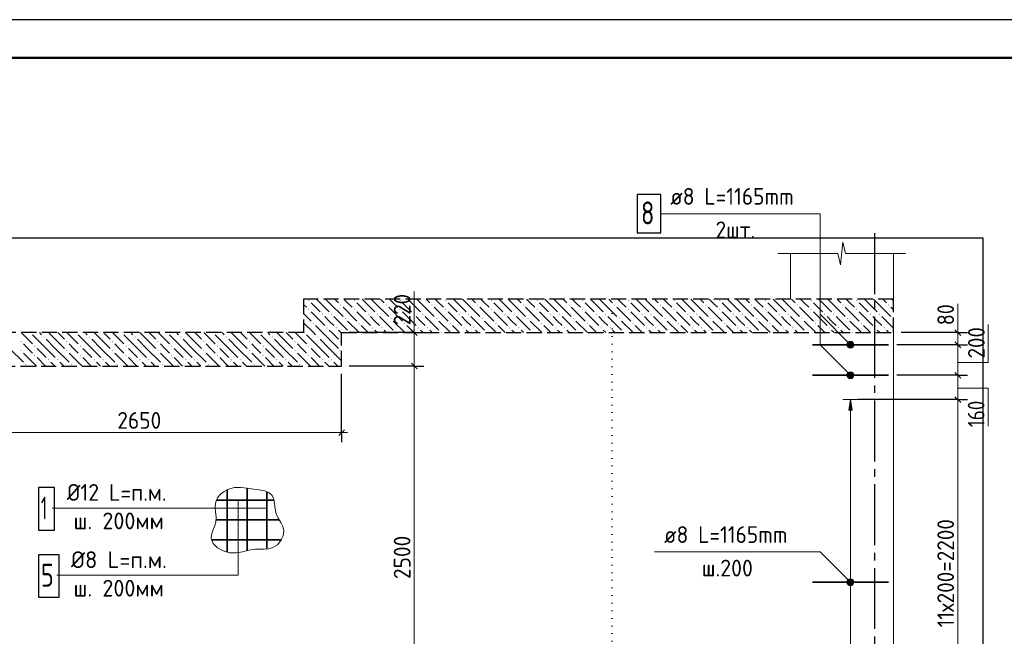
# Model space of a CAD drawing. Header units: millimetres. Extents: x 0 to 59400, y 0 to 42000.
# Tile 20 of 37: x 17603 to 30540, y 33901 to 42000. Entities that reach past the tile are written whole.
import ezdxf

# ---------------------------------------------------------------- set-up
doc = ezdxf.new("R2010")
doc.units = ezdxf.units.MM
for name, pattern in [('______2', [270, 200, -70]), ('______5', [1100, 800, -100, 100, -100]), ('______9', [100, 0, -100])]:
    doc.linetypes.add(name, pattern=pattern)
for name, color, linetype, lineweight in [('Standard', 7, 'Continuous', 25), ('ЖБ Перекрытие верхний уровень', 7, '______2', 25), ('ЖБ Перекрытие нижний уровень с отделкой', 7, '______2', 25), ('Позиционная метка линия выноска', 7, 'Continuous', 13), ('Позиционная метка номер позиции', 7, 'Continuous', 13), ('Размерная линия_ общее', 7, 'Continuous', 13), ('Сечения символ', 7, 'Continuous', 25), ('Стена обрамление П-обр.', 7, 'Continuous', 35)]:
    doc.layers.add(name, color=color, linetype=linetype, lineweight=lineweight)
doc.layers.add('Оси', color=7, linetype='______5')
doc.layers.add('Размерная выноска', color=7, linetype='Continuous')
doc.styles.add('ISOCPEUR', font='txt')

msp = doc.modelspace()

# ---------------------------------------------------------------- hatches: boundary and pattern name
at = {"layer": 'ЖБ Перекрытие верхний уровень', "linetype": 'Continuous', "lineweight": 18, "transparency": 33554687}
for points in [[(21395, 38312), (21401, 38318), (21408, 38312), (21401, 38305)], [(21995, 38312), (22001, 38318), (22008, 38312), (22001, 38305)], [(22595, 38312), (22601, 38318), (22608, 38312), (22601, 38305)], [(23195, 38312), (23201, 38318), (23208, 38312), (23201, 38305)], [(23795, 38312), (23801, 38318), (23808, 38312), (23801, 38305)], [(24395, 38312), (24401, 38318), (24408, 38312), (24401, 38305)], [(24995, 38312), (25001, 38318), (25008, 38312), (25001, 38305)], [(25595, 38312), (25601, 38318), (25608, 38312), (25601, 38305)], [(26195, 38312), (26201, 38318), (26208, 38312), (26201, 38305)], [(26795, 38312), (26801, 38318), (26808, 38312), (26801, 38305)], [(27395, 38312), (27401, 38318), (27408, 38312), (27401, 38305)], [(27995, 38312), (28001, 38318), (28008, 38312), (28001, 38305)], [(28595, 38312), (28601, 38318), (28608, 38312), (28601, 38305)], [(21395, 38192), (21401, 38198), (21408, 38192), (21401, 38185)], [(21815, 38252), (21821, 38258), (21828, 38252), (21821, 38245)], [(21995, 38192), (22001, 38198), (22008, 38192), (22001, 38185)], [(22415, 38252), (22421, 38258), (22428, 38252), (22421, 38245)], [(22595, 38192), (22601, 38198), (22608, 38192), (22601, 38185)], [(23015, 38252), (23021, 38258), (23028, 38252), (23021, 38245)], [(23195, 38192), (23201, 38198), (23208, 38192), (23201, 38185)], [(23615, 38252), (23621, 38258), (23628, 38252), (23621, 38245)], [(23795, 38192), (23801, 38198), (23808, 38192), (23801, 38185)], [(24215, 38252), (24221, 38258), (24228, 38252), (24221, 38245)], [(24395, 38192), (24401, 38198), (24408, 38192), (24401, 38185)], [(24815, 38252), (24821, 38258), (24828, 38252), (24821, 38245)], [(24995, 38192), (25001, 38198), (25008, 38192), (25001, 38185)], [(25415, 38252), (25421, 38258), (25428, 38252), (25421, 38245)], [(25595, 38192), (25601, 38198), (25608, 38192), (25601, 38185)], [(26015, 38252), (26021, 38258), (26028, 38252), (26021, 38245)], [(26195, 38192), (26201, 38198), (26208, 38192), (26201, 38185)], [(26615, 38252), (26621, 38258), (26628, 38252), (26621, 38245)], [(26795, 38192), (26801, 38198), (26808, 38192), (26801, 38185)], [(27215, 38252), (27221, 38258), (27228, 38252), (27221, 38245)], [(27395, 38192), (27401, 38198), (27408, 38192), (27401, 38185)], [(27815, 38252), (27821, 38258), (27828, 38252), (27821, 38245)], [(27995, 38192), (28001, 38198), (28008, 38192), (28001, 38185)], [(28415, 38252), (28421, 38258), (28428, 38252), (28421, 38245)], [(28595, 38192), (28601, 38198), (28608, 38192), (28601, 38185)], [(29015, 38252), (29021, 38258), (29028, 38252), (29021, 38245)], [(21575, 38132), (21581, 38138), (21588, 38132), (21581, 38125)], [(21695, 38132), (21701, 38138), (21708, 38132), (21701, 38125)], [(21875, 38072), (21881, 38078), (21888, 38072), (21881, 38065)], [(22175, 38132), (22181, 38138), (22188, 38132), (22181, 38125)], [(22295, 38132), (22301, 38138), (22308, 38132), (22301, 38125)], [(22475, 38072), (22481, 38078), (22488, 38072), (22481, 38065)], [(22775, 38132), (22781, 38138), (22788, 38132), (22781, 38125)], [(22895, 38132), (22901, 38138), (22908, 38132), (22901, 38125)], [(23075, 38072), (23081, 38078), (23088, 38072), (23081, 38065)], [(23375, 38132), (23381, 38138), (23388, 38132), (23381, 38125)], [(23495, 38132), (23501, 38138), (23508, 38132), (23501, 38125)], [(23675, 38072), (23681, 38078), (23688, 38072), (23681, 38065)], [(23975, 38132), (23981, 38138), (23988, 38132), (23981, 38125)], [(24095, 38132), (24101, 38138), (24108, 38132), (24101, 38125)], [(24275, 38072), (24281, 38078), (24288, 38072), (24281, 38065)], [(24575, 38132), (24581, 38138), (24588, 38132), (24581, 38125)], [(24695, 38132), (24701, 38138), (24708, 38132), (24701, 38125)], [(24875, 38072), (24881, 38078), (24888, 38072), (24881, 38065)], [(25175, 38132), (25181, 38138), (25188, 38132), (25181, 38125)], [(25295, 38132), (25301, 38138), (25308, 38132), (25301, 38125)], [(25475, 38072), (25481, 38078), (25488, 38072), (25481, 38065)], [(25775, 38132), (25781, 38138), (25788, 38132), (25781, 38125)], [(25895, 38132), (25901, 38138), (25908, 38132), (25901, 38125)], [(26075, 38072), (26081, 38078), (26088, 38072), (26081, 38065)], [(26375, 38132), (26381, 38138), (26388, 38132), (26381, 38125)], [(26495, 38132), (26501, 38138), (26508, 38132), (26501, 38125)], [(26675, 38072), (26681, 38078), (26688, 38072), (26681, 38065)], [(26975, 38132), (26981, 38138), (26988, 38132), (26981, 38125)], [(27095, 38132), (27101, 38138), (27108, 38132), (27101, 38125)], [(27275, 38072), (27281, 38078), (27288, 38072), (27281, 38065)], [(27575, 38132), (27581, 38138), (27588, 38132), (27581, 38125)], [(27695, 38132), (27701, 38138), (27708, 38132), (27701, 38125)], [(27875, 38072), (27881, 38078), (27888, 38072), (27881, 38065)], [(28175, 38132), (28181, 38138), (28188, 38132), (28181, 38125)], [(28295, 38132), (28301, 38138), (28308, 38132), (28301, 38125)], [(28475, 38072), (28481, 38078), (28488, 38072), (28481, 38065)], [(28775, 38132), (28781, 38138), (28788, 38132), (28781, 38125)], [(28895, 38132), (28901, 38138), (28908, 38132), (28901, 38125)], [(29075, 38072), (29081, 38078), (29083, 38076), (29083, 38067), (29081, 38065)], [(21455, 38012), (21461, 38018), (21468, 38012), (21461, 38005)], [(21635, 37952), (21641, 37958), (21648, 37952), (21641, 37945)], [(21755, 37952), (21761, 37958), (21768, 37952), (21761, 37945)], [(22055, 38012), (22061, 38018), (22068, 38012), (22061, 38005)], [(22235, 37952), (22241, 37958), (22248, 37952), (22241, 37945)], [(22355, 37952), (22361, 37958), (22368, 37952), (22361, 37945)], [(22655, 38012), (22661, 38018), (22668, 38012), (22661, 38005)], [(22835, 37952), (22841, 37958), (22848, 37952), (22841, 37945)], [(22955, 37952), (22961, 37958), (22968, 37952), (22961, 37945)], [(23255, 38012), (23261, 38018), (23268, 38012), (23261, 38005)], [(23435, 37952), (23441, 37958), (23448, 37952), (23441, 37945)], [(23555, 37952), (23561, 37958), (23568, 37952), (23561, 37945)], [(23855, 38012), (23861, 38018), (23868, 38012), (23861, 38005)], [(24035, 37952), (24041, 37958), (24048, 37952), (24041, 37945)], [(24155, 37952), (24161, 37958), (24168, 37952), (24161, 37945)], [(24455, 38012), (24461, 38018), (24468, 38012), (24461, 38005)], [(24635, 37952), (24641, 37958), (24648, 37952), (24641, 37945)], [(24755, 37952), (24761, 37958), (24768, 37952), (24761, 37945)], [(25055, 38012), (25061, 38018), (25068, 38012), (25061, 38005)], [(25235, 37952), (25241, 37958), (25248, 37952), (25241, 37945)], [(25355, 37952), (25361, 37958), (25368, 37952), (25361, 37945)], [(25655, 38012), (25661, 38018), (25668, 38012), (25661, 38005)], [(25835, 37952), (25841, 37958), (25848, 37952), (25841, 37945)], [(25955, 37952), (25961, 37958), (25968, 37952), (25961, 37945)], [(26255, 38012), (26261, 38018), (26268, 38012), (26261, 38005)], [(26435, 37952), (26441, 37958), (26448, 37952), (26441, 37945)], [(26555, 37952), (26561, 37958), (26568, 37952), (26561, 37945)], [(26855, 38012), (26861, 38018), (26868, 38012), (26861, 38005)], [(27035, 37952), (27041, 37958), (27048, 37952), (27041, 37945)], [(27155, 37952), (27161, 37958), (27168, 37952), (27161, 37945)], [(27455, 38012), (27461, 38018), (27468, 38012), (27461, 38005)], [(27635, 37952), (27641, 37958), (27648, 37952), (27641, 37945)], [(27755, 37952), (27761, 37958), (27768, 37952), (27761, 37945)], [(28055, 38012), (28061, 38018), (28068, 38012), (28061, 38005)], [(28235, 37952), (28241, 37958), (28248, 37952), (28241, 37945)], [(28355, 37952), (28361, 37958), (28368, 37952), (28361, 37945)], [(28655, 38012), (28661, 38018), (28668, 38012), (28661, 38005)], [(28835, 37952), (28841, 37958), (28848, 37952), (28841, 37945)], [(28955, 37952), (28961, 37958), (28968, 37952), (28961, 37945)], [(21335, 37892), (21341, 37898), (21348, 37892), (21346, 37890), (21336, 37890)], [(21935, 37892), (21941, 37898), (21948, 37892), (21946, 37890), (21936, 37890)], [(22535, 37892), (22541, 37898), (22548, 37892), (22546, 37890), (22536, 37890)], [(23135, 37892), (23141, 37898), (23148, 37892), (23146, 37890), (23136, 37890)], [(23735, 37892), (23741, 37898), (23748, 37892), (23746, 37890), (23736, 37890)], [(24335, 37892), (24341, 37898), (24348, 37892), (24346, 37890), (24336, 37890)], [(24935, 37892), (24941, 37898), (24948, 37892), (24946, 37890), (24936, 37890)], [(25535, 37892), (25541, 37898), (25548, 37892), (25546, 37890), (25536, 37890)], [(26135, 37892), (26141, 37898), (26148, 37892), (26146, 37890), (26136, 37890)], [(26735, 37892), (26741, 37898), (26748, 37892), (26746, 37890), (26736, 37890)], [(27335, 37892), (27341, 37898), (27348, 37892), (27346, 37890), (27336, 37890)], [(27935, 37892), (27941, 37898), (27948, 37892), (27946, 37890), (27936, 37890)], [(28535, 37892), (28541, 37898), (28548, 37892), (28546, 37890), (28536, 37890)]]:
    msp.add_hatch(color=7, dxfattribs=at).paths.add_polyline_path(points, flags=16)
at = {"layer": 'ЖБ Перекрытие нижний уровень с отделкой', "linetype": 'Continuous', "lineweight": 18, "transparency": 33554687}
for points in [[(17615, 37772), (17621, 37778), (17628, 37772), (17621, 37765)], [(17746, 37890), (17741, 37885), (17736, 37890)], [(17915, 37832), (17921, 37838), (17928, 37832), (17921, 37825)], [(18215, 37772), (18221, 37778), (18228, 37772), (18221, 37765)], [(18346, 37890), (18341, 37885), (18336, 37890)], [(18515, 37832), (18521, 37838), (18528, 37832), (18521, 37825)], [(18815, 37772), (18821, 37778), (18828, 37772), (18821, 37765)], [(18946, 37890), (18941, 37885), (18936, 37890)], [(19115, 37832), (19121, 37838), (19128, 37832), (19121, 37825)], [(19415, 37772), (19421, 37778), (19428, 37772), (19421, 37765)], [(19546, 37890), (19541, 37885), (19536, 37890)], [(19715, 37832), (19721, 37838), (19728, 37832), (19721, 37825)], [(20015, 37772), (20021, 37778), (20028, 37772), (20021, 37765)], [(20146, 37890), (20141, 37885), (20136, 37890)], [(20315, 37832), (20321, 37838), (20328, 37832), (20321, 37825)], [(20615, 37772), (20621, 37778), (20628, 37772), (20621, 37765)], [(20746, 37890), (20741, 37885), (20736, 37890)], [(20915, 37832), (20921, 37838), (20928, 37832), (20921, 37825)], [(21215, 37772), (21221, 37778), (21228, 37772), (21221, 37765)], [(21346, 37890), (21341, 37885), (21336, 37890)], [(21515, 37832), (21521, 37838), (21528, 37832), (21521, 37825)], [(21815, 37772), (21821, 37778), (21828, 37772), (21821, 37765)], [(17615, 37652), (17621, 37658), (17628, 37652), (17621, 37645)], [(17795, 37712), (17801, 37718), (17808, 37712), (17801, 37705)], [(18215, 37652), (18221, 37658), (18228, 37652), (18221, 37645)], [(18395, 37712), (18401, 37718), (18408, 37712), (18401, 37705)], [(18815, 37652), (18821, 37658), (18828, 37652), (18821, 37645)], [(18995, 37712), (19001, 37718), (19008, 37712), (19001, 37705)], [(19415, 37652), (19421, 37658), (19428, 37652), (19421, 37645)], [(19595, 37712), (19601, 37718), (19608, 37712), (19601, 37705)], [(20015, 37652), (20021, 37658), (20028, 37652), (20021, 37645)], [(20195, 37712), (20201, 37718), (20208, 37712), (20201, 37705)], [(20615, 37652), (20621, 37658), (20628, 37652), (20621, 37645)], [(20795, 37712), (20801, 37718), (20808, 37712), (20801, 37705)], [(21215, 37652), (21221, 37658), (21228, 37652), (21221, 37645)], [(21395, 37712), (21401, 37718), (21408, 37712), (21401, 37705)], [(21815, 37652), (21821, 37658), (21828, 37652), (21821, 37645)], [(17795, 37592), (17801, 37598), (17808, 37592), (17801, 37585)], [(17975, 37532), (17981, 37538), (17988, 37532), (17981, 37525)], [(18095, 37532), (18101, 37538), (18108, 37532), (18101, 37525)], [(18395, 37592), (18401, 37598), (18408, 37592), (18401, 37585)], [(18575, 37532), (18581, 37538), (18588, 37532), (18581, 37525)], [(18695, 37532), (18701, 37538), (18708, 37532), (18701, 37525)], [(18995, 37592), (19001, 37598), (19008, 37592), (19001, 37585)], [(19175, 37532), (19181, 37538), (19188, 37532), (19181, 37525)], [(19295, 37532), (19301, 37538), (19308, 37532), (19301, 37525)], [(19595, 37592), (19601, 37598), (19608, 37592), (19601, 37585)], [(19775, 37532), (19781, 37538), (19788, 37532), (19781, 37525)], [(19895, 37532), (19901, 37538), (19908, 37532), (19901, 37525)], [(20195, 37592), (20201, 37598), (20208, 37592), (20201, 37585)], [(20375, 37532), (20381, 37538), (20388, 37532), (20381, 37525)], [(20495, 37532), (20501, 37538), (20508, 37532), (20501, 37525)], [(20795, 37592), (20801, 37598), (20808, 37592), (20801, 37585)], [(20975, 37532), (20981, 37538), (20988, 37532), (20981, 37525)], [(21095, 37532), (21101, 37538), (21108, 37532), (21101, 37525)], [(21395, 37592), (21401, 37598), (21408, 37592), (21401, 37585)], [(21575, 37532), (21581, 37538), (21588, 37532), (21581, 37525)], [(21695, 37532), (21701, 37538), (21708, 37532), (21701, 37525)], [(17675, 37472), (17681, 37478), (17688, 37472), (17681, 37465)], [(18275, 37472), (18281, 37478), (18288, 37472), (18281, 37465)], [(18875, 37472), (18881, 37478), (18888, 37472), (18881, 37465)], [(19475, 37472), (19481, 37478), (19488, 37472), (19481, 37465)], [(20075, 37472), (20081, 37478), (20088, 37472), (20081, 37465)], [(20675, 37472), (20681, 37478), (20688, 37472), (20681, 37465)], [(21275, 37472), (21281, 37478), (21288, 37472), (21281, 37465)]]:
    msp.add_hatch(color=7, dxfattribs=at).paths.add_polyline_path(points, flags=16)
at = {"layer": 'Позиционная метка линия выноска', "linetype": 'Continuous', "lineweight": 13, "transparency": 33554687}
for points in [[(28476, 37741), (28507, 37773), (28487, 37762)], [(28507, 37773), (28476, 37741), (28476, 37718)], [(28507, 37773), (28476, 37718), (28530, 37773)], [(28530, 37773), (28476, 37718), (28487, 37698)], [(28530, 37773), (28487, 37698), (28551, 37762)], [(28551, 37762), (28487, 37698), (28507, 37687)], [(28551, 37762), (28507, 37687), (28562, 37741)], [(28562, 37741), (28507, 37687), (28530, 37687)], [(28562, 37741), (28530, 37687), (28562, 37718)], [(28562, 37718), (28530, 37687), (28551, 37698)], [(28476, 37341), (28507, 37373), (28487, 37362)], [(28507, 37373), (28476, 37341), (28476, 37318)], [(28507, 37373), (28476, 37318), (28530, 37373)], [(28530, 37373), (28476, 37318), (28487, 37298)], [(28530, 37373), (28487, 37298), (28551, 37362)], [(28551, 37362), (28487, 37298), (28507, 37287)], [(28551, 37362), (28507, 37287), (28562, 37341)], [(28562, 37341), (28507, 37287), (28530, 37287)], [(28562, 37341), (28530, 37287), (28562, 37318)], [(28562, 37318), (28530, 37287), (28551, 37298)], [(28476, 34621), (28507, 34653), (28487, 34642)], [(28507, 34653), (28476, 34621), (28476, 34598)], [(28507, 34653), (28476, 34598), (28530, 34653)], [(28530, 34653), (28476, 34598), (28487, 34578)], [(28530, 34653), (28487, 34578), (28551, 34642)], [(28551, 34642), (28487, 34578), (28507, 34567)], [(28551, 34642), (28507, 34567), (28562, 34621)], [(28562, 34621), (28507, 34567), (28530, 34567)], [(28562, 34621), (28530, 34567), (28562, 34598)], [(28562, 34598), (28530, 34567), (28551, 34578)]]:
    msp.add_hatch(color=7, dxfattribs=at).paths.add_polyline_path(points)
at = {"layer": 'Стена обрамление П-обр.', "linetype": 'Continuous', "lineweight": 13, "transparency": 33554687}
msp.add_hatch(color=7, dxfattribs=at).paths.add_polyline_path([(28539, 36870), (28519, 37010), (28499, 36870)])

# ---------------------------------------------------------------- linework, layer by layer
at = {"layer": 'Standard', "color": 7, "linetype": 'Continuous', "lineweight": 13, "transparency": 33554687}
for p, q in [((28387, 38780), (28420, 39080)), ((28420, 39080), (28454, 38930)), ((27564, 38930), (28353, 38930)), ((28353, 38930), (28387, 38780)), ((28454, 38930), (29244, 38930)), ((29244, 38930), (29244, 38930)), ((29930, 37890), (29930, 37965)), ((29930, 37730), (29930, 37330)), ((29930, 37330), (29930, 37010)), ((29930, 37010), (29930, 32610))]:
    msp.add_line(p, q, dxfattribs=at)
at = {"layer": 'Standard', "color": 7, "linetype": 'Continuous', "lineweight": 18, "transparency": 33554687}
for p, q in [((27733, 38930), (27733, 38330)), ((27733, 38330), (27733, 38930)), ((29083, 38930), (29083, 38330)), ((29083, 37890), (29083, 32450))]:
    msp.add_line(p, q, dxfattribs=at)
at = {"layer": 'Standard', "color": 7, "linetype": 'Continuous', "lineweight": 25, "transparency": 33554687}
for p, q in [((29892, 37927), (29967, 37852)), ((29892, 37767), (29967, 37692)), ((29892, 37367), (29967, 37292)), ((29892, 37047), (29967, 36972))]:
    msp.add_line(p, q, dxfattribs=at)
at = {"layer": 'Standard', "color": 7, "linetype": 'Continuous', "lineweight": -3, "transparency": 33554687}
for p, q in [((29930, 37890), (29805, 37890)), ((29930, 37890), (30055, 37890)), ((29930, 37730), (29805, 37730)), ((29930, 37730), (30055, 37730)), ((29930, 37330), (29805, 37330)), ((29930, 37330), (30055, 37330)), ((29930, 37010), (29805, 37010)), ((29930, 37010), (30055, 37010))]:
    msp.add_line(p, q, dxfattribs=at)
at = {"layer": 'Standard', "color": 7, "linetype": 'Continuous', "lineweight": 25, "transparency": 33554687}
msp.add_lwpolyline([(0, 0), (59400, 0), (59400, 42000), (0, 42000), (0, 0)], close=True, dxfattribs=at)
at = {"layer": 'Standard', "color": 7, "linetype": 'Continuous', "lineweight": 50, "transparency": 33554687}
msp.add_lwpolyline([(2000, 41500), (58900, 41500), (58900, 500), (2000, 500), (2000, 41500)], close=True, dxfattribs=at)
at = {"layer": 'Standard', "color": 7, "linetype": 'Continuous', "lineweight": 13, "transparency": 33554687}
for points in [[(58900, 41500), (2000, 41500), (2000, 500), (58900, 500), (58900, 41500)], [(29930, 37890), (29930, 37882), (29930, 37882), (29930, 37835), (29930, 37835), (29930, 37747), (29930, 37747), (29930, 37730)]]:
    msp.add_lwpolyline(points, dxfattribs=at)
at = {"layer": 'Standard', "color": 254, "linetype": 'Continuous', "lineweight": -3, "true_color": 0xc4c4ff, "transparency": 33554687}
msp.add_lwpolyline([(5452, 31450), (30263, 31450), (30263, 39130), (5452, 39130), (5452, 31450)], dxfattribs=at)
at = {"layer": 'Standard', "color": 7, "linetype": 'Continuous', "lineweight": -3, "transparency": 33554687}
for points in [[(29930, 37890), (29913, 37890), (29913, 37890), (29913, 37890), (29913, 37890), (29183, 37890)], [(29930, 37730), (29913, 37730), (29913, 37730), (29913, 37730), (29913, 37730), (29127, 37730)], [(29930, 37330), (29913, 37330), (29913, 37330), (29913, 37330), (29913, 37330), (29127, 37330)], [(29930, 37010), (29913, 37010), (29913, 37010), (29913, 37010), (29913, 37010), (28619, 37010)]]:
    msp.add_lwpolyline(points, dxfattribs=at)
at = {"layer": 'ЖБ Перекрытие верхний уровень', "color": 7, "linetype": '______2', "lineweight": 25, "transparency": 33554687}
for p, q in [((21333, 38330), (21333, 37890)), ((29083, 38330), (21333, 38330)), ((29083, 37890), (29083, 38330)), ((21833, 37890), (29083, 37890))]:
    msp.add_line(p, q, dxfattribs=at)
at = {"layer": 'ЖБ Перекрытие верхний уровень', "color": 9, "linetype": 'Continuous', "lineweight": 18, "true_color": 0xc7c7c7, "transparency": 33554687}
for p, q in [((21551, 38282), (21503, 38330)), ((21623, 38330), (21671, 38282)), ((21743, 38330), (21791, 38282)), ((21911, 38282), (21863, 38330)), ((22151, 38282), (22103, 38330)), ((22223, 38330), (22271, 38282)), ((22343, 38330), (22391, 38282)), ((22511, 38282), (22463, 38330)), ((22751, 38282), (22703, 38330)), ((22823, 38330), (22871, 38282)), ((22943, 38330), (22991, 38282)), ((23111, 38282), (23063, 38330)), ((23351, 38282), (23303, 38330)), ((23423, 38330), (23471, 38282)), ((23543, 38330), (23591, 38282)), ((23711, 38282), (23663, 38330)), ((23951, 38282), (23903, 38330)), ((24023, 38330), (24071, 38282)), ((24143, 38330), (24191, 38282)), ((24311, 38282), (24263, 38330)), ((24551, 38282), (24503, 38330)), ((24623, 38330), (24671, 38282)), ((24743, 38330), (24791, 38282)), ((24911, 38282), (24863, 38330)), ((25151, 38282), (25103, 38330)), ((25223, 38330), (25271, 38282)), ((25343, 38330), (25391, 38282)), ((25511, 38282), (25463, 38330)), ((25751, 38282), (25703, 38330)), ((25823, 38330), (25871, 38282)), ((25943, 38330), (25991, 38282)), ((26111, 38282), (26063, 38330)), ((26351, 38282), (26303, 38330)), ((26423, 38330), (26471, 38282)), ((26543, 38330), (26591, 38282)), ((26711, 38282), (26663, 38330)), ((26951, 38282), (26903, 38330)), ((27023, 38330), (27071, 38282)), ((27143, 38330), (27191, 38282)), ((27311, 38282), (27263, 38330)), ((27551, 38282), (27503, 38330)), ((27623, 38330), (27671, 38282)), ((27743, 38330), (27791, 38282)), ((27911, 38282), (27863, 38330)), ((28151, 38282), (28103, 38330)), ((28223, 38330), (28271, 38282)), ((28343, 38330), (28391, 38282)), ((28511, 38282), (28463, 38330)), ((28751, 38282), (28703, 38330)), ((28823, 38330), (28871, 38282)), ((28943, 38330), (28991, 38282)), ((29083, 38309), (29063, 38330)), ((21371, 38222), (21333, 38260)), ((21431, 38282), (21551, 38162)), ((21551, 38282), (21671, 38162)), ((21671, 38282), (21851, 38102)), ((21851, 38222), (22031, 38042)), ((21971, 38222), (21911, 38282)), ((22031, 38282), (22151, 38162)), ((22151, 38282), (22271, 38162)), ((22271, 38282), (22451, 38102)), ((22451, 38222), (22631, 38042)), ((22571, 38222), (22511, 38282)), ((22631, 38282), (22751, 38162)), ((22751, 38282), (22871, 38162)), ((22871, 38282), (23051, 38102)), ((23051, 38222), (23231, 38042)), ((23171, 38222), (23111, 38282)), ((23231, 38282), (23351, 38162)), ((23351, 38282), (23471, 38162)), ((23471, 38282), (23651, 38102)), ((23651, 38222), (23831, 38042)), ((23771, 38222), (23711, 38282)), ((23831, 38282), (23951, 38162)), ((23951, 38282), (24071, 38162)), ((24071, 38282), (24251, 38102)), ((24251, 38222), (24431, 38042)), ((24371, 38222), (24311, 38282)), ((24431, 38282), (24551, 38162)), ((24551, 38282), (24671, 38162)), ((24671, 38282), (24851, 38102)), ((24851, 38222), (25031, 38042)), ((24971, 38222), (24911, 38282)), ((25031, 38282), (25151, 38162)), ((25151, 38282), (25271, 38162)), ((25271, 38282), (25451, 38102)), ((25451, 38222), (25631, 38042)), ((25571, 38222), (25511, 38282)), ((25631, 38282), (25751, 38162)), ((25751, 38282), (25871, 38162)), ((25871, 38282), (26051, 38102)), ((26051, 38222), (26231, 38042)), ((26171, 38222), (26111, 38282)), ((26231, 38282), (26351, 38162)), ((26351, 38282), (26471, 38162)), ((26471, 38282), (26651, 38102)), ((26651, 38222), (26831, 38042)), ((26771, 38222), (26711, 38282)), ((26831, 38282), (26951, 38162)), ((26951, 38282), (27071, 38162)), ((27071, 38282), (27251, 38102)), ((27251, 38222), (27431, 38042)), ((27371, 38222), (27311, 38282)), ((27431, 38282), (27551, 38162)), ((27551, 38282), (27671, 38162)), ((27671, 38282), (27851, 38102)), ((27851, 38222), (28031, 38042)), ((27971, 38222), (27911, 38282)), ((28031, 38282), (28151, 38162)), ((28151, 38282), (28271, 38162)), ((28271, 38282), (28451, 38102)), ((28451, 38222), (28631, 38042)), ((28571, 38222), (28511, 38282)), ((28631, 38282), (28751, 38162)), ((28751, 38282), (28871, 38162)), ((28871, 38282), (29051, 38102)), ((29051, 38222), (29083, 38189)), ((21333, 38140), (21431, 38042)), ((21431, 38162), (21611, 37982)), ((21671, 38042), (21611, 38102)), ((21731, 37982), (21671, 38042)), ((21731, 38102), (21911, 37922)), ((21911, 38042), (22063, 37890)), ((22031, 38162), (22211, 37982)), ((22271, 38042), (22211, 38102)), ((22331, 37982), (22271, 38042)), ((22331, 38102), (22511, 37922)), ((22511, 38042), (22663, 37890)), ((22631, 38162), (22811, 37982)), ((22871, 38042), (22811, 38102)), ((22931, 37982), (22871, 38042)), ((22931, 38102), (23111, 37922)), ((23111, 38042), (23263, 37890)), ((23231, 38162), (23411, 37982)), ((23471, 38042), (23411, 38102)), ((23531, 37982), (23471, 38042)), ((23531, 38102), (23711, 37922)), ((23711, 38042), (23863, 37890)), ((23831, 38162), (24011, 37982)), ((24071, 38042), (24011, 38102)), ((24131, 37982), (24071, 38042)), ((24131, 38102), (24311, 37922)), ((24311, 38042), (24463, 37890)), ((24431, 38162), (24611, 37982)), ((24671, 38042), (24611, 38102)), ((24731, 37982), (24671, 38042)), ((24731, 38102), (24911, 37922)), ((24911, 38042), (25063, 37890)), ((25031, 38162), (25211, 37982)), ((25271, 38042), (25211, 38102)), ((25331, 37982), (25271, 38042)), ((25331, 38102), (25511, 37922)), ((25511, 38042), (25663, 37890)), ((25631, 38162), (25811, 37982)), ((25871, 38042), (25811, 38102)), ((25931, 37982), (25871, 38042)), ((25931, 38102), (26111, 37922)), ((26111, 38042), (26263, 37890)), ((26231, 38162), (26411, 37982)), ((26471, 38042), (26411, 38102)), ((26531, 37982), (26471, 38042)), ((26531, 38102), (26711, 37922)), ((26711, 38042), (26863, 37890)), ((26831, 38162), (27011, 37982)), ((27071, 38042), (27011, 38102)), ((27131, 37982), (27071, 38042)), ((27131, 38102), (27311, 37922)), ((27311, 38042), (27463, 37890)), ((27431, 38162), (27611, 37982)), ((27671, 38042), (27611, 38102)), ((27731, 37982), (27671, 38042)), ((27731, 38102), (27911, 37922)), ((27911, 38042), (28063, 37890)), ((28031, 38162), (28211, 37982)), ((28271, 38042), (28211, 38102)), ((28331, 37982), (28271, 38042)), ((28331, 38102), (28511, 37922)), ((28511, 38042), (28663, 37890)), ((28631, 38162), (28811, 37982)), ((28871, 38042), (28811, 38102)), ((28931, 37982), (28871, 38042)), ((28931, 38102), (29083, 37949)), ((21333, 38020), (21463, 37890)), ((21583, 37890), (21491, 37982)), ((21671, 37922), (21703, 37890)), ((21791, 37922), (21823, 37890)), ((22183, 37890), (22091, 37982)), ((22271, 37922), (22303, 37890)), ((22391, 37922), (22423, 37890)), ((22783, 37890), (22691, 37982)), ((22871, 37922), (22903, 37890)), ((22991, 37922), (23023, 37890)), ((23383, 37890), (23291, 37982)), ((23471, 37922), (23503, 37890)), ((23591, 37922), (23623, 37890)), ((23983, 37890), (23891, 37982)), ((24071, 37922), (24103, 37890)), ((24191, 37922), (24223, 37890)), ((24583, 37890), (24491, 37982)), ((24671, 37922), (24703, 37890)), ((24791, 37922), (24823, 37890)), ((25183, 37890), (25091, 37982)), ((25271, 37922), (25303, 37890)), ((25391, 37922), (25423, 37890)), ((25783, 37890), (25691, 37982)), ((25871, 37922), (25903, 37890)), ((25991, 37922), (26023, 37890)), ((26383, 37890), (26291, 37982)), ((26471, 37922), (26503, 37890)), ((26591, 37922), (26623, 37890)), ((26983, 37890), (26891, 37982)), ((27071, 37922), (27103, 37890)), ((27191, 37922), (27223, 37890)), ((27583, 37890), (27491, 37982)), ((27671, 37922), (27703, 37890)), ((27791, 37922), (27823, 37890)), ((28183, 37890), (28091, 37982)), ((28271, 37922), (28303, 37890)), ((28391, 37922), (28423, 37890)), ((28783, 37890), (28691, 37982)), ((28871, 37922), (28903, 37890)), ((28991, 37922), (29023, 37890))]:
    msp.add_line(p, q, dxfattribs=at)
at = {"layer": 'ЖБ Перекрытие нижний уровень с отделкой', "color": 7, "linetype": '______2', "lineweight": 25, "transparency": 33554687}
for p, q in [((21333, 37890), (16533, 37890)), ((21833, 37450), (21833, 37890)), ((16533, 37450), (21833, 37450))]:
    msp.add_line(p, q, dxfattribs=at)
at = {"layer": 'ЖБ Перекрытие нижний уровень с отделкой', "color": 9, "linetype": 'Continuous', "lineweight": 18, "true_color": 0xc7c7c7, "transparency": 33554687}
for p, q in [((17623, 37890), (17771, 37742)), ((17951, 37682), (17771, 37862)), ((17863, 37890), (17891, 37862)), ((17951, 37802), (18071, 37682)), ((18071, 37802), (17983, 37890)), ((18071, 37802), (18191, 37682)), ((18103, 37890), (18191, 37802)), ((18223, 37890), (18371, 37742)), ((18551, 37682), (18371, 37862)), ((18463, 37890), (18491, 37862)), ((18551, 37802), (18671, 37682)), ((18671, 37802), (18583, 37890)), ((18671, 37802), (18791, 37682)), ((18703, 37890), (18791, 37802)), ((18823, 37890), (18971, 37742)), ((19151, 37682), (18971, 37862)), ((19063, 37890), (19091, 37862)), ((19151, 37802), (19271, 37682)), ((19271, 37802), (19183, 37890)), ((19271, 37802), (19391, 37682)), ((19303, 37890), (19391, 37802)), ((19423, 37890), (19571, 37742)), ((19751, 37682), (19571, 37862)), ((19663, 37890), (19691, 37862)), ((19751, 37802), (19871, 37682)), ((19871, 37802), (19783, 37890)), ((19871, 37802), (19991, 37682)), ((19903, 37890), (19991, 37802)), ((20023, 37890), (20171, 37742)), ((20351, 37682), (20171, 37862)), ((20263, 37890), (20291, 37862)), ((20351, 37802), (20471, 37682)), ((20471, 37802), (20383, 37890)), ((20471, 37802), (20591, 37682)), ((20503, 37890), (20591, 37802)), ((20623, 37890), (20771, 37742)), ((20951, 37682), (20771, 37862)), ((20863, 37890), (20891, 37862)), ((20951, 37802), (21071, 37682)), ((21071, 37802), (20983, 37890)), ((21071, 37802), (21191, 37682)), ((21103, 37890), (21191, 37802)), ((21223, 37890), (21371, 37742)), ((21551, 37682), (21371, 37862)), ((21463, 37890), (21491, 37862)), ((21551, 37802), (21671, 37682)), ((21671, 37802), (21583, 37890)), ((21671, 37802), (21791, 37682)), ((21703, 37890), (21791, 37802)), ((21823, 37890), (21833, 37880)), ((17471, 37682), (17651, 37502)), ((17711, 37682), (17651, 37742)), ((17771, 37622), (17711, 37682)), ((17831, 37682), (17951, 37562)), ((17951, 37682), (18071, 37562)), ((18071, 37682), (18251, 37502)), ((18311, 37682), (18251, 37742)), ((18371, 37622), (18311, 37682)), ((18431, 37682), (18551, 37562)), ((18551, 37682), (18671, 37562)), ((18671, 37682), (18851, 37502)), ((18911, 37682), (18851, 37742)), ((18971, 37622), (18911, 37682)), ((19031, 37682), (19151, 37562)), ((19151, 37682), (19271, 37562)), ((19271, 37682), (19451, 37502)), ((19511, 37682), (19451, 37742)), ((19571, 37622), (19511, 37682)), ((19631, 37682), (19751, 37562)), ((19751, 37682), (19871, 37562)), ((19871, 37682), (20051, 37502)), ((20111, 37682), (20051, 37742)), ((20171, 37622), (20111, 37682)), ((20231, 37682), (20351, 37562)), ((20351, 37682), (20471, 37562)), ((20471, 37682), (20651, 37502)), ((20711, 37682), (20651, 37742)), ((20771, 37622), (20711, 37682)), ((20831, 37682), (20951, 37562)), ((20951, 37682), (21071, 37562)), ((21071, 37682), (21251, 37502)), ((21311, 37682), (21251, 37742)), ((21371, 37622), (21311, 37682)), ((21431, 37682), (21551, 37562)), ((21551, 37682), (21671, 37562)), ((21671, 37682), (21833, 37520)), ((17651, 37622), (17823, 37450)), ((17831, 37562), (17943, 37450)), ((18251, 37622), (18423, 37450)), ((18431, 37562), (18543, 37450)), ((18851, 37622), (19023, 37450)), ((19031, 37562), (19143, 37450)), ((19451, 37622), (19623, 37450)), ((19631, 37562), (19743, 37450)), ((20051, 37622), (20223, 37450)), ((20231, 37562), (20343, 37450)), ((20651, 37622), (20823, 37450)), ((20831, 37562), (20943, 37450)), ((21251, 37622), (21423, 37450)), ((21431, 37562), (21543, 37450)), ((18063, 37450), (18011, 37502)), ((18131, 37502), (18183, 37450)), ((18663, 37450), (18611, 37502)), ((18731, 37502), (18783, 37450)), ((19263, 37450), (19211, 37502)), ((19331, 37502), (19383, 37450)), ((19863, 37450), (19811, 37502)), ((19931, 37502), (19983, 37450)), ((20463, 37450), (20411, 37502)), ((20531, 37502), (20583, 37450)), ((21063, 37450), (21011, 37502)), ((21131, 37502), (21183, 37450)), ((21663, 37450), (21611, 37502)), ((21731, 37502), (21783, 37450))]:
    msp.add_line(p, q, dxfattribs=at)
at = {"layer": 'Оси', "color": 8, "linetype": '______5', "lineweight": -3, "transparency": 33554687}
msp.add_line((28833, 39197), (28833, 30130), dxfattribs=at)
at = {"layer": 'Позиционная метка линия выноска', "color": 7, "linetype": 'Continuous', "lineweight": 13, "transparency": 33554687}
for p, q in [((28487, 37762), (28487, 37762)), ((28487, 37698), (28487, 37698)), ((28551, 37762), (28551, 37762)), ((28551, 37698), (28551, 37698)), ((28487, 37362), (28487, 37362)), ((28487, 37298), (28487, 37298)), ((28551, 37362), (28551, 37362)), ((28551, 37298), (28551, 37298)), ((28487, 34642), (28487, 34642)), ((28487, 34578), (28487, 34578)), ((28551, 34642), (28551, 34642)), ((28551, 34578), (28551, 34578))]:
    msp.add_line(p, q, dxfattribs=at)
for points in [[(26026, 39452), (28119, 39452), (28119, 38130), (28519, 37730)], [(28119, 39052), (28119, 37730), (28519, 37330)], [(25944, 35010), (28119, 35010), (28519, 34610)]]:
    msp.add_lwpolyline(points, dxfattribs=at)
for centre in [(28519, 37730), (28519, 37330), (28519, 34610)]:
    msp.add_circle(centre, 45, dxfattribs=at)
at = {"layer": 'Позиционная метка номер позиции', "color": 7, "linetype": 'Continuous', "lineweight": 35, "transparency": 33554687}
for p, q in [((20592, 35848), (20592, 35025)), ((20331, 35827), (20331, 35004)), ((20852, 35800), (20852, 35047)), ((20188, 35690), (20943, 35690)), ((20183, 35430), (21012, 35430)), ((20121, 35169), (21042, 35169))]:
    msp.add_line(p, q, dxfattribs=at)
at = {"layer": 'Позиционная метка номер позиции', "color": 7, "linetype": 'Continuous', "lineweight": 25, "transparency": 33554687}
for points in [[(17851, 35296), (18061, 35296), (18061, 35856), (17851, 35856), (17851, 35296)], [(17851, 34413), (18121, 34413), (18121, 34973), (17851, 34973), (17851, 34413)]]:
    msp.add_lwpolyline(points, dxfattribs=at)
at = {"layer": 'Позиционная метка номер позиции', "color": 7, "linetype": '______2', "lineweight": 13, "transparency": 33554687}
msp.add_lwpolyline([(20674, 35833), (20590, 35848), (20507, 35857), (20425, 35854), (20346, 35833), (20291, 35805), (20243, 35766), (20204, 35720), (20180, 35667), (20172, 35604), (20177, 35537), (20183, 35469), (20180, 35401), (20163, 35345), (20141, 35289), (20123, 35235), (20118, 35184), (20145, 35119), (20202, 35063), (20278, 35022), (20361, 34998), (20449, 34996), (20532, 35011), (20614, 35031), (20697, 35044), (20757, 35045), (20816, 35045), (20875, 35049), (20931, 35066), (20989, 35104), (21036, 35158), (21066, 35221), (21075, 35285), (21061, 35342), (21032, 35396), (21000, 35451), (20973, 35510), (20958, 35574), (20951, 35640), (20941, 35701), (20920, 35751), (20878, 35788), (20819, 35811), (20750, 35824), (20674, 35833)], dxfattribs=at)
at = {"layer": 'Позиционная метка номер позиции', "color": 7, "linetype": 'Continuous', "lineweight": 13, "transparency": 33554687}
for points in [[(18031, 35586), (19458, 35586), (20852, 35586)], [(18091, 34703), (20474, 34703), (20474, 35690)]]:
    msp.add_lwpolyline(points, dxfattribs=at)
at = {"layer": 'Размерная выноска', "color": 7, "linetype": 'Continuous', "lineweight": 13, "transparency": 33554687}
for p, q in [((22788, 37890), (22788, 38430)), ((29930, 38270), (29930, 37890))]:
    msp.add_line(p, q, dxfattribs=at)
for points in [[(29930, 37498), (30330, 37498), (30330, 37998)], [(29930, 37162), (30330, 37162), (30330, 36662)]]:
    msp.add_lwpolyline(points, dxfattribs=at)
at = {"layer": 'Размерная линия_ общее', "color": 7, "linetype": 'Continuous', "lineweight": 25, "transparency": 33554687}
for p, q in [((22751, 37927), (22826, 37852)), ((22751, 37487), (22826, 37412)), ((21795, 36539), (21870, 36614))]:
    msp.add_line(p, q, dxfattribs=at)
at = {"layer": 'Размерная линия_ общее', "color": 7, "linetype": 'Continuous', "lineweight": 13, "transparency": 33554687}
for p, q in [((22788, 37890), (22788, 37965)), ((22788, 37450), (22788, 32450)), ((16533, 36577), (21833, 36577)), ((21833, 36577), (21908, 36577))]:
    msp.add_line(p, q, dxfattribs=at)
at = {"layer": 'Размерная линия_ общее', "color": 253, "linetype": 'Continuous', "lineweight": -3, "true_color": 0xa0a0a0, "transparency": 33554687}
for p, q in [((22788, 37890), (22663, 37890)), ((22788, 37890), (22913, 37890)), ((22788, 37450), (22663, 37450)), ((22788, 37450), (22913, 37450)), ((21833, 36577), (21833, 37350)), ((21833, 36577), (21833, 36702)), ((21833, 36577), (21833, 36452))]:
    msp.add_line(p, q, dxfattribs=at)
for points in [[(22788, 37890), (22771, 37890), (22771, 37890), (21933, 37890)], [(22788, 37450), (22771, 37450), (22771, 37450), (21933, 37450)]]:
    msp.add_lwpolyline(points, dxfattribs=at)
at = {"layer": 'Размерная линия_ общее', "color": 7, "linetype": 'Continuous', "lineweight": 13, "transparency": 33554687}
msp.add_lwpolyline([(22788, 37890), (22788, 37881), (22788, 37881), (22788, 37450)], dxfattribs=at)
at = {"layer": 'Сечения символ', "color": 7, "linetype": '______9', "lineweight": 13, "transparency": 33554687}
msp.add_line((25389, 38140), (25389, 31796), dxfattribs=at)
at = {"layer": 'Стена обрамление П-обр.', "color": 7, "linetype": 'Continuous', "lineweight": 35, "transparency": 33554687}
for p, q in [((29019, 37730), (28019, 37730)), ((29019, 37330), (28019, 37330)), ((29019, 34610), (28019, 34610))]:
    msp.add_line(p, q, dxfattribs=at)
at = {"layer": 'Стена обрамление П-обр.', "color": 251, "linetype": 'Continuous', "lineweight": 13, "true_color": 0x494949, "transparency": 33554687}
for p, q in [((28519, 37010), (28419, 37010)), ((28519, 37010), (28499, 36870)), ((28539, 36870), (28519, 37010)), ((28519, 37010), (28619, 37010)), ((28519, 37010), (28519, 37010)), ((28499, 36870), (28539, 36870)), ((28519, 32750), (28519, 36870))]:
    msp.add_line(p, q, dxfattribs=at)
at = {"layer": 'Стена обрамление П-обр.', "color": 7, "linetype": 'Continuous', "lineweight": 25, "transparency": 33554687}
msp.add_lwpolyline([(25716, 39202), (26026, 39202), (26026, 39702), (25716, 39702), (25716, 39202)], dxfattribs=at)

# ---------------------------------------------------------------- texts
at = {"layer": 'Standard', "color": 7, "linetype": 'Continuous', "lineweight": 25, "transparency": 33554687, "insert": (26746, 39130), "char_height": 220, "width": 718.34, "attachment_point": 7, "style": 'ISOCPEUR'}
msp.add_mtext('\\W0.93;2шт.', dxfattribs=at)
at = {"layer": 'Standard', "color": 7, "linetype": 'Continuous', "lineweight": 25, "transparency": 33554687, "char_height": 220, "attachment_point": 7, "rotation": 90, "style": 'ISOCPEUR'}
for s, insert, width in [('\\W0.87;80', (29880, 37987), 403.92), ('\\W0.91;200', (30283, 37551), 561.98), ('\\W0.83;160', (30280, 36647), 508.57), ('\\W0.92;11х200=2200', (29880, 34018), 1706.48)]:
    msp.add_mtext(s, dxfattribs=dict(at, insert=insert, width=width))
at = {"layer": 'Позиционная метка номер позиции', "color": 7, "linetype": 'Continuous', "lineweight": 25, "transparency": 33554687, "attachment_point": 7, "style": 'ISOCPEUR'}
for s, insert, char_height, width in [('\\W0.94;Ø12 L=п.м.', (18222, 35681), 220, 1488.68), ('\\W0.56;1', (17881, 35436), 300, 233.32), ('\\W0.96;ш. 200мм', (18310, 35307), 220, 1315.47), ('\\W0.97;Ø8 L=п.м.', (18277, 34797), 220, 1381.58), ('\\W0.78;5', (17881, 34553), 300, 326.4), ('\\W0.96;ш. 200мм', (18310, 34423), 220, 1315.47)]:
    msp.add_mtext(s, dxfattribs=dict(at, insert=insert, char_height=char_height, width=width))
at = {"layer": 'Размерная линия_ общее', "color": 7, "linetype": 'Continuous', "lineweight": 25, "transparency": 33554687, "char_height": 220, "attachment_point": 7, "rotation": 90, "style": 'ISOCPEUR'}
for s, insert, width in [('\\W0.91;220', (22738, 37987), 561.98), ('\\W0.93;2500', (22738, 34653), 718.09)]:
    msp.add_mtext(s, dxfattribs=dict(at, insert=insert, width=width))
at = {"layer": 'Размерная линия_ общее', "color": 7, "linetype": 'Continuous', "lineweight": 25, "transparency": 33554687, "insert": (18886, 36627), "char_height": 220, "width": 718.09, "attachment_point": 7, "style": 'ISOCPEUR'}
msp.add_mtext('\\W0.93;2650', dxfattribs=at)
at = {"layer": 'Стена обрамление П-обр.', "color": 7, "linetype": 'Continuous', "lineweight": 13, "transparency": 33554687, "attachment_point": 7, "style": 'ISOCPEUR'}
for s, insert, char_height, width in [('\\W0.93;ø8 L=1165mm ', (26152, 39570), 220, 1949.98), ('\\W0.78;8', (25766, 39312), 300, 326.41), ('\\W0.93;ø8 L=1165mm ', (26070, 35127), 220, 1949.98), ('\\W0.95;ш.200 ', (26565, 34687), 220, 962.14)]:
    msp.add_mtext(s, dxfattribs=dict(at, insert=insert, char_height=char_height, width=width))

doc.saveas('drawing.dxf')
